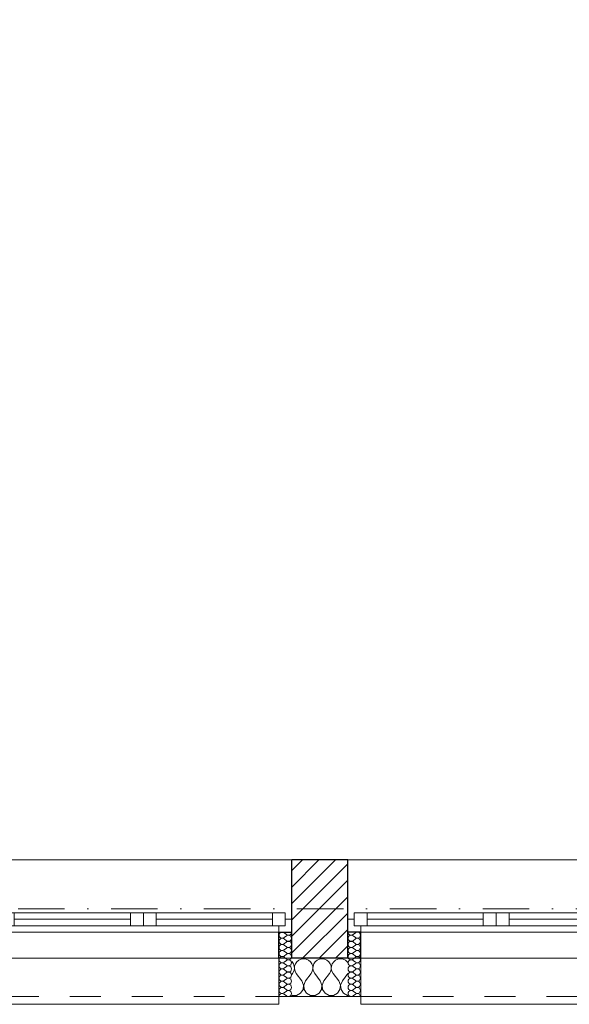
# Model space of a CAD drawing. Header units: millimetres. Extents: x -140780 to 266886, y -104422 to 233759.
# Tile 9 of 104: x 184757 to 186886, y 106825 to 110644. Entities that reach past the tile are written whole.
import ezdxf

# ---------------------------------------------------------------- set-up
doc = ezdxf.new("R2010")
doc.units = ezdxf.units.MM
doc.header["$MEASUREMENT"] = 0
doc.linetypes.add('Kropki i Kreski', pattern=[360, 180, -90, 0, -90])
doc.linetypes.add('Przerywana', pattern=[240, 120, -120])
for name, color, linetype in [('Konstrukcja - Siatki mod', 7, 'Continuous'), ('KR_INW', 7, 'Continuous'), ('NAPIS_SODON', 7, 'Continuous'), ('Okna ArchiCADa', 7, 'Continuous')]:
    doc.layers.add(name, color=color, linetype=linetype)
doc.layers.add('Konstrukcja - Siatki mod_Nr_pióra__48', color=7, linetype='Continuous', lineweight=15, true_color=0xa80f02)
doc.layers.add('KR_INW_Nr_pióra__102', color=7, linetype='Continuous', lineweight=5, true_color=0xcccccc)
for name, color, linetype, lineweight in [('KR_INW_Nr_pióra__101', 252, 'Continuous', 5), ('KR_INW_Nr_pióra__27', 7, 'Continuous', 25), ('KR_INW_Nr_pióra__47', 7, 'Continuous', 15), ('NAPIS_SODON_Nr_pióra__1', 7, 'Continuous', 13), ('Okna ArchiCADa_Nr_pióra__1', 7, 'Continuous', 13), ('Okna ArchiCADa_Nr_pióra__27', 7, 'Continuous', 25)]:
    doc.layers.add(name, color=color, linetype=linetype, lineweight=lineweight)

# ---------------------------------------------------------------- blocks, each defined once
blk = doc.blocks.new('Strop_1', base_point=(179225, 121523.3))
at = {"layer": 'NAPIS_SODON_Nr_pióra__1', "linetype": 'Continuous', "flags": 128}
blk.add_lwpolyline([(179225, 121523.3), (179225.9, 107003.8), (250898.3, 107008.3), (250897.4, 121527.8)], close=True, dxfattribs=at)
blk = doc.blocks.new('*X152')
at = {"layer": 'KR_INW_Nr_pióra__102', "linetype": 'Continuous'}
for p, q in [((185838.4, 106996.2), (185830.8, 106989.9)), ((185847.4, 107000.2), (185838.4, 106996.2)), ((185857.1, 107001.6), (185847.4, 107000.2)), ((185866.9, 107000.2), (185857.1, 107001.6)), ((185875.9, 106996.2), (185866.9, 107000.2)), ((185883.5, 106989.9), (185875.9, 106996.2)), ((185909.8, 106996.2), (185902.2, 106989.9)), ((185918.8, 107000.2), (185909.8, 106996.2)), ((185928.6, 107001.6), (185918.8, 107000.2)), ((185938.3, 107000.2), (185928.6, 107001.6)), ((185947.3, 106996.2), (185938.3, 107000.2)), ((185954.9, 106989.9), (185947.3, 106996.2)), ((185981.2, 106996.2), (185973.6, 106989.9)), ((185990.2, 107000.2), (185981.2, 106996.2)), ((186000, 107001.6), (185990.2, 107000.2)), ((186009.8, 107000.2), (186000, 107001.6)), ((186018.8, 106996.2), (186009.8, 107000.2)), ((186026.4, 106989.9), (186018.8, 106996.2)), ((185812.1, 106989.9), (185811.1, 106990.7)), ((185817.7, 106981.8), (185812.1, 106989.9)), ((185814.3, 106944.4), (185819.1, 106953.1)), ((185820.8, 106972.5), (185817.7, 106981.8)), ((185819.1, 106953.1), (185821.3, 106962.6)), ((185821.3, 106962.6), (185820.8, 106972.5)), ((185822.1, 106972.5), (185821.6, 106962.6)), ((185821.6, 106962.6), (185823.8, 106953.1)), ((185825.2, 106981.8), (185822.1, 106972.5)), ((185823.8, 106953.1), (185828.6, 106944.4)), ((185830.8, 106989.9), (185825.2, 106981.8)), ((185889.1, 106981.8), (185883.5, 106989.9)), ((185885.7, 106944.4), (185890.5, 106953.1)), ((185892.2, 106972.5), (185889.1, 106981.8)), ((185890.5, 106953.1), (185892.7, 106962.6)), ((185892.7, 106962.6), (185892.2, 106972.5)), ((185893.5, 106972.5), (185893, 106962.6)), ((185893, 106962.6), (185895.2, 106953.1)), ((185896.6, 106981.8), (185893.5, 106972.5)), ((185895.2, 106953.1), (185900, 106944.4)), ((185902.2, 106989.9), (185896.6, 106981.8)), ((185960.5, 106981.8), (185954.9, 106989.9)), ((185957.1, 106944.4), (185961.9, 106953.1)), ((185963.7, 106972.5), (185960.5, 106981.8)), ((185961.9, 106953.1), (185964.1, 106962.6)), ((185964.1, 106962.6), (185963.7, 106972.5)), ((185964.9, 106972.5), (185964.4, 106962.6)), ((185964.4, 106962.6), (185966.7, 106953.1)), ((185968.1, 106981.8), (185964.9, 106972.5)), ((185966.7, 106953.1), (185971.4, 106944.4)), ((185973.6, 106989.9), (185968.1, 106981.8)), ((186028.3, 106987.1), (186026.4, 106989.9)), ((185811.1, 106940.2), (185814.3, 106944.4)), ((185850, 106915.9), (185828.6, 106944.4)), ((185856.7, 106899.8), (185850, 106915.9)), ((185864.3, 106915.9), (185857.6, 106899.8)), ((185864.3, 106915.9), (185885.7, 106944.4)), ((185921.4, 106915.9), (185900, 106944.4)), ((185928.2, 106899.8), (185921.4, 106915.9)), ((185935.7, 106915.9), (185929, 106899.8)), ((185935.7, 106915.9), (185957.1, 106944.4)), ((185992.9, 106915.9), (185971.4, 106944.4)), ((185999.6, 106899.8), (185992.9, 106915.9)), ((186007.1, 106915.9), (186000.4, 106899.8)), ((186007.1, 106915.9), (186028.3, 106944.1)), ((185845.5, 106868), (185855.1, 106882.5)), ((185855.1, 106882.5), (185856.7, 106899.8)), ((185857.6, 106899.8), (185859.2, 106882.5)), ((185859.2, 106882.5), (185868.8, 106868)), ((185916.9, 106868), (185926.5, 106882.5)), ((185926.5, 106882.5), (185928.2, 106899.8)), ((185929, 106899.8), (185930.6, 106882.5)), ((185930.6, 106882.5), (185940.3, 106868)), ((185988.3, 106868), (185997.9, 106882.5)), ((185997.9, 106882.5), (185999.6, 106899.8)), ((186000.4, 106899.8), (186002.1, 106882.5)), ((186002.1, 106882.5), (186011.7, 106868)), ((185811.1, 106860.6), (185812.7, 106859.8)), ((185812.7, 106859.8), (185830.1, 106859.8)), ((185830.1, 106859.8), (185845.5, 106868)), ((185868.8, 106868), (185884.2, 106859.8)), ((185884.2, 106859.8), (185901.6, 106859.8)), ((185901.6, 106859.8), (185916.9, 106868)), ((185940.3, 106868), (185955.6, 106859.8)), ((185955.6, 106859.8), (185973, 106859.8)), ((185973, 106859.8), (185988.3, 106868)), ((186011.7, 106868), (186027, 106859.8)), ((186027, 106859.8), (186028.3, 106859.8))]:
    blk.add_line(p, q, dxfattribs=at)
blk = doc.blocks.new('*X177')
at = {"layer": 'KR_INW_Nr_pióra__102', "linetype": 'Continuous'}
for p, q in [((185790.9, 107095.6), (185781.4, 107102.8)), ((185790.9, 107090.9), (185781.4, 107083.7)), ((185790.9, 107071.8), (185781.4, 107079)), ((185790.9, 107067), (185781.4, 107059.9)), ((185790.9, 107048), (185781.4, 107055.1)), ((185790.9, 107043.2), (185781.4, 107036.1)), ((185790.9, 107024.2), (185781.4, 107031.3)), ((185790.9, 107019.4), (185781.4, 107012.3)), ((185790.9, 107000.4), (185781.4, 107007.5)), ((185790.9, 106995.6), (185781.4, 106988.5)), ((185790.9, 106976.6), (185781.4, 106983.7)), ((185790.9, 106971.8), (185781.4, 106964.7)), ((185790.9, 106952.8), (185781.4, 106959.9)), ((185790.9, 106948), (185781.4, 106940.9)), ((185790.9, 106929), (185781.4, 106936.1)), ((185790.9, 106924.2), (185781.4, 106917)), ((185790.9, 106905.1), (185781.4, 106912.3)), ((185790.9, 106900.4), (185781.4, 106893.2)), ((185790.9, 106881.3), (185781.4, 106888.5)), ((185790.9, 106876.6), (185781.4, 106869.4)), ((185790.9, 106857.5), (185781.4, 106864.7))]:
    blk.add_line(p, q, dxfattribs=at)
for centre, start, end in [((185774.2, 107093.2), 53.1301, 180), ((185774.2, 107093.2), 180, 306.8699), ((185774.2, 107069.4), 53.1301, 180), ((185774.2, 107069.4), 180, 306.8699), ((185798.1, 107105.1), 233.1301, 0), ((185798.1, 107081.3), 233.1301, 126.8699), ((185798.1, 107057.5), 233.1301, 126.8699), ((185774.2, 107045.6), 53.1301, 180), ((185774.2, 107045.6), 180, 306.8699), ((185774.2, 107021.8), 53.1301, 180), ((185798.1, 107033.7), 233.1301, 126.8699), ((185774.2, 107021.8), 180, 306.8699), ((185774.2, 106998), 53.1301, 180), ((185774.2, 106998), 180, 306.8699), ((185798.1, 107009.9), 233.1301, 126.8699), ((185798.1, 106986.1), 233.1301, 126.8699), ((185774.2, 106974.2), 53.1301, 180), ((185774.2, 106974.2), 180, 306.8699), ((185774.2, 106950.4), 53.1301, 180), ((185798.1, 106962.3), 233.1301, 126.8699), ((185774.2, 106950.4), 180, 306.8699), ((185774.2, 106926.6), 53.1301, 180), ((185774.2, 106926.6), 180, 306.8699), ((185774.2, 106902.8), 53.1301, 180), ((185798.1, 106938.5), 233.1301, 126.8699), ((185798.1, 106914.7), 233.1301, 126.8699), ((185774.2, 106902.8), 180, 306.8699), ((185774.2, 106879), 53.1301, 180), ((185774.2, 106879), 180, 306.8699), ((185798.1, 106890.9), 233.1301, 126.8699), ((185798.1, 106867), 233.1301, 126.8699), ((185774.2, 106855.1), 53.1301, 180)]:
    blk.add_arc(centre, 11.9, start, end, dxfattribs=at)
blk = doc.blocks.new('*X178')
at = {"layer": 'KR_INW_Nr_pióra__102', "linetype": 'Continuous'}
for p, q in [((186048.6, 107095.6), (186058.1, 107102.8)), ((186048.6, 107090.9), (186058.1, 107083.7)), ((186048.6, 107071.8), (186058.1, 107079)), ((186048.6, 107067), (186058.1, 107059.9)), ((186048.6, 107048), (186058.1, 107055.1)), ((186048.6, 107043.2), (186058.1, 107036.1)), ((186048.6, 107024.2), (186058.1, 107031.3)), ((186048.6, 107019.4), (186058.1, 107012.3)), ((186048.6, 107000.4), (186058.1, 107007.5)), ((186048.6, 106995.6), (186058.1, 106988.5)), ((186048.6, 106976.6), (186058.1, 106983.7)), ((186048.6, 106971.8), (186058.1, 106964.7)), ((186048.6, 106952.8), (186058.1, 106959.9)), ((186048.6, 106948), (186058.1, 106940.9)), ((186048.6, 106929), (186058.1, 106936.1)), ((186048.6, 106924.2), (186058.1, 106917)), ((186048.6, 106905.1), (186058.1, 106912.3)), ((186048.6, 106900.4), (186058.1, 106893.2)), ((186048.6, 106881.3), (186058.1, 106888.5)), ((186048.6, 106876.6), (186058.1, 106869.4)), ((186048.6, 106857.5), (186058.1, 106864.7))]:
    blk.add_line(p, q, dxfattribs=at)
for centre, start, end in [((186041.4, 107105.1), 180, 306.8699), ((186041.4, 107081.3), 53.1301, 306.8699), ((186041.4, 107057.5), 53.1301, 306.8699), ((186065.2, 107093.2), 0, 126.8699), ((186065.2, 107093.2), 233.1301, 0), ((186065.2, 107069.4), 0, 126.8699), ((186065.2, 107069.4), 233.1301, 0), ((186041.4, 107033.7), 53.1301, 306.8699), ((186065.2, 107045.6), 0, 126.8699), ((186065.2, 107045.6), 233.1301, 0), ((186065.2, 107021.8), 0, 126.8699), ((186041.4, 107009.9), 53.1301, 306.8699), ((186041.4, 106986.1), 53.1301, 306.8699), ((186065.2, 107021.8), 233.1301, 0), ((186065.2, 106998), 0, 126.8699), ((186065.2, 106998), 233.1301, 0), ((186041.4, 106962.3), 53.1301, 306.8699), ((186065.2, 106974.2), 0, 126.8699), ((186065.2, 106974.2), 233.1301, 0), ((186065.2, 106950.4), 0, 126.8699), ((186041.4, 106938.5), 53.1301, 306.8699), ((186041.4, 106914.7), 53.1301, 306.8699), ((186065.2, 106950.4), 233.1301, 0), ((186065.2, 106926.6), 0, 126.8699), ((186065.2, 106926.6), 233.1301, 0), ((186065.2, 106902.8), 0, 126.8699), ((186041.4, 106890.9), 53.1301, 306.8699), ((186041.4, 106867), 53.1301, 306.8699), ((186065.2, 106902.8), 233.1301, 0), ((186065.2, 106879), 0, 126.8699), ((186065.2, 106879), 233.1301, 0), ((186065.2, 106855.1), 0, 126.8699)]:
    blk.add_arc(centre, 11.9, start, end, dxfattribs=at)
blk = doc.blocks.new('Okno dwuskrzydłowe 19_6')
at = {"layer": 'Okna ArchiCADa_Nr_pióra__1', "linetype": 'Continuous'}
for p, q in [((-575, 230), (575, 230)), ((-575, 0), (-550, 0)), ((-550, 25), (-500, 25)), ((-550, -25), (-550, 25)), ((-550, 0), (-550, -25)), ((-500, 25), (-50, 25)), ((-500, 25), (-500, -25)), ((-500, 25), (-50, 25)), ((-500, 0), (-50, 0)), ((-50, -25), (-50, 25)), ((-50, 25), (0, 25)), ((0, 25), (0, -25)), ((0, 25), (50, 25)), ((0, -25), (0, 25)), ((50, 25), (500, 25)), ((50, 25), (50, -25)), ((50, 25), (500, 25)), ((50, 0), (500, 0)), ((500, -25), (500, 25)), ((500, 25), (550, 25)), ((550, 25), (550, -25)), ((550, -25), (550, 0)), ((550, 0), (575, 0)), ((-550, -25), (-525, -25)), ((-500, -25), (-550, -25)), ((-525, -25), (-525, -50)), ((-50, -25), (-500, -25)), ((0, -25), (-50, -25)), ((50, -25), (0, -25)), ((500, -25), (50, -25)), ((550, -25), (500, -25)), ((525, -50), (525, -25)), ((525, -25), (550, -25)), ((-525, -50), (-575, -50)), ((0, -50), (-525, -50)), ((525, -50), (0, -50)), ((575, -50), (525, -50)), ((-525, -300), (-525, -330)), ((525, -330), (525, -300)), ((-525, -330), (525, -330))]:
    blk.add_line(p, q, dxfattribs=at)
at = {"layer": 'Okna ArchiCADa_Nr_pióra__1', "linetype": 'Przerywana'}
blk.add_line((-525, -300), (525, -300), dxfattribs=at)
at = {"layer": 'Okna ArchiCADa_Nr_pióra__27', "linetype": 'Continuous'}
for p, q in [((-575, -50), (-575, 0)), ((575, -50), (575, 0)), ((-525, -50), (-575, -50)), ((525, -50), (575, -50))]:
    blk.add_line(p, q, dxfattribs=at)
blk = doc.blocks.new('Ściana_3', base_point=(179075.1, 106855.1))
at = {"layer": 'KR_INW_Nr_pióra__101', "linetype": 'Continuous'}
h = blk.add_hatch(dxfattribs=at)
h.set_pattern_fill('Cegła_licówka', color=256, style=0, pattern_type=2)
h.set_pattern_definition([(45, (0, 0), (-31.819804, 31.819804), [])])
h.paths.add_polyline_path([(185811.1, 107155.1), (185811.1, 107105.1), (185811.1, 107005.1), (186028.3, 107005.1), (186028.3, 107105.1), (186028.3, 107155.1), (186028.3, 107385.1), (185811.1, 107385.1)])
at = {"layer": 'KR_INW_Nr_pióra__27', "linetype": 'Continuous'}
for p, q in [((185811.1, 107155.1), (185811.1, 107385.1)), ((186028.3, 107155.1), (186028.3, 107385.1)), ((185811.1, 107105.1), (185811.1, 107155.1)), ((186028.3, 107105.1), (186028.3, 107155.1)), ((185761.1, 107005.1), (185761.1, 107105.1)), ((185761.1, 107105.1), (185811.1, 107105.1)), ((185811.1, 107005.1), (185811.1, 107105.1)), ((186028.3, 107005.1), (186028.3, 107105.1)), ((186078.3, 107105.1), (186028.3, 107105.1)), ((186078.3, 107005.1), (186078.3, 107105.1)), ((185811.1, 107005.1), (186028.3, 107005.1))]:
    blk.add_line(p, q, dxfattribs=at)
at = {"layer": 'KR_INW_Nr_pióra__27', "linetype": 'Continuous', "flags": 128}
blk.add_lwpolyline([(186028.3, 107385.1), (185811.1, 107385.1)], dxfattribs=at)
at = {"layer": 'KR_INW_Nr_pióra__47', "linetype": 'Continuous'}
for p, q in [((185811.1, 107105.1), (185761.1, 107105.1)), ((185761.1, 107105.1), (185761.1, 106855.1)), ((186028.3, 107105.1), (186078.3, 107105.1)), ((186078.3, 107105.1), (186078.3, 106855.1)), ((185761.1, 106855.1), (185761.1, 107005.1)), ((186078.3, 106855.1), (186078.3, 107005.1)), ((185811.1, 106855.1), (185761.1, 106855.1)), ((186028.3, 106855.1), (186078.3, 106855.1))]:
    blk.add_line(p, q, dxfattribs=at)
at = {"layer": 'KR_INW_Nr_pióra__47', "linetype": 'Continuous', "flags": 128}
blk.add_lwpolyline([(185811.1, 106855.1), (186028.3, 106855.1)], dxfattribs=at)
at = {"layer": 'KR_INW'}
for name in ['*X177', '*X178', '*X152']:
    blk.add_blockref(name, (0, 0), dxfattribs=at)
at = {"layer": 'Okna ArchiCADa', "color": 21, "linetype": 'Continuous', "lineweight": 13, "true_color": 0xff9955, "zscale": 1000}
for p in [(185236.1, 107155.1), (186603.3, 107155.1)]:
    blk.add_blockref('Okno dwuskrzydłowe 19_6', p, dxfattribs=at)
blk = doc.blocks.new('Standardowy znacznik siatki_10')
at = {"layer": 'Konstrukcja - Siatki mod_Nr_pióra__48', "linetype": 'Kropki i Kreski'}
blk.add_line((1000, 0), (72912, 0), dxfattribs=at)

msp = doc.modelspace()

# ---------------------------------------------------------------- block references
at = {"layer": 'Konstrukcja - Siatki mod', "color": 8, "linetype": 'Continuous', "lineweight": 13, "zscale": 1000}
msp.add_blockref('Standardowy znacznik siatki_10', (177989.3, 107195.1), dxfattribs=at)
at = {"layer": 'KR_INW'}
msp.add_blockref('Ściana_3', (179075.1, 106855.1), dxfattribs=at)
at = {"layer": 'NAPIS_SODON', "linetype": 'Continuous'}
msp.add_blockref('Strop_1', (179225, 121523.3), dxfattribs=at)

doc.saveas('drawing.dxf')
